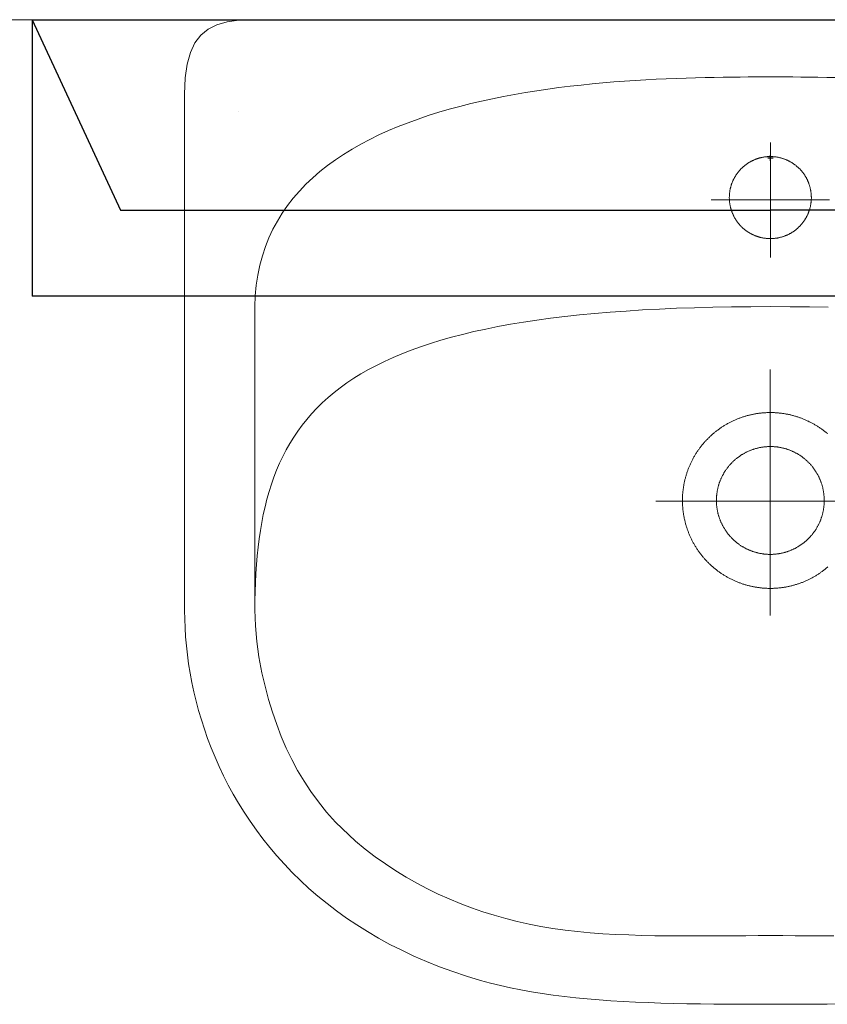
# Model space of a CAD drawing. Header units: centimetres. Extents: x 88729 to 133553, y -16225 to 14174.
# Tile 134 of 231: x 91454 to 91488, y -6668 to -6626. Entities that reach past the tile are written whole.
import ezdxf
from ezdxf.enums import TextEntityAlignment as Align

# ---------------------------------------------------------------- set-up
doc = ezdxf.new("R2010")
doc.units = ezdxf.units.CM
doc.layers.add('A-ARMATURA', color=252, linetype='Continuous', lineweight=5)
doc.layers.add('E_Istn_pozostaje', color=132, linetype='Continuous', lineweight=25)
for name, color, linetype in [('A-SCIANY', 252, 'Continuous'), ('E_PODKLAD', 7, 'Continuous'), ('R-MET-IWE', 252, 'Continuous')]:
    doc.layers.add(name, color=color, linetype=linetype)
doc.styles.get("Standard").update_dxf_attribs({"font": 'txt.shx'})

# ---------------------------------------------------------------- blocks, each defined once
blk = doc.blocks.new('RLX_F50_18W')
at = {"ltscale": 0.1}
for p, q in [((5.9, 31.5), (-5.9, 31.5)), ((-5.9, -31.5), (-5.9, 31.5)), ((5.9, 31.5), (-2.224, 27.739)), ((5.9, 31.5), (5.9, -31.5)), ((-2.224, 27.739), (-2.224, 0)), ((-2.224, -27.739), (-2.224, 0)), ((-0.118, 0), (0, 0)), ((0, -0.118), (0, 0.118)), ((0, 0), (0.118, 0))]:
    blk.add_line(p, q, dxfattribs=at)
at = {"ltscale": 0.1, "flags": 9}
blk.add_attdef('RLXLUM', (0, 0), '', height=0.1, dxfattribs=at)
blk = doc.blocks.new('A$C3A7D2EB8')
at = {"layer": 'A-ARMATURA'}
for p, q in [((22.711, 16.627), (22.711, 16.627)), ((1.75, 12.947), (1.75, 12.947)), ((2.3, 0.027), (2.3, 0.027)), ((3.75, 0.027), (3.75, 0.027))]:
    blk.add_line(p, q, dxfattribs=at)
for points in [[(-22.131, 20.535), (-0.008, 20.535), (22.115, 20.535), (22.679, 20.513), (23.178, 20.443), (23.613, 20.319), (23.987, 20.133), (24.299, 19.879), (24.552, 19.551), (24.746, 19.142), (24.884, 18.645), (24.965, 18.054), (24.992, 17.362), (24.992, -4.665), (24.988, -5.035), (24.973, -5.409), (24.95, -5.788), (24.917, -6.171), (24.873, -6.557), (24.82, -6.947), (24.757, -7.339), (24.682, -7.734), (24.598, -8.13), (24.502, -8.528), (24.396, -8.927), (24.278, -9.327), (24.149, -9.727), (24.009, -10.127), (23.857, -10.526), (23.693, -10.925), (23.516, -11.322), (23.328, -11.717), (23.127, -12.111), (22.914, -12.502), (22.688, -12.89), (22.449, -13.274), (22.197, -13.655), (21.931, -14.032), (21.652, -14.404), (21.359, -14.771), (21.053, -15.132), (20.732, -15.488), (20.398, -15.838), (20.049, -16.181), (19.685, -16.518), (19.307, -16.846), (18.913, -17.167), (18.505, -17.48), (18.081, -17.784), (17.642, -18.08), (17.188, -18.365), (16.717, -18.641), (16.231, -18.907), (15.728, -19.162), (15.209, -19.406), (14.674, -19.639), (14.122, -19.859), (13.553, -20.068), (12.966, -20.264), (12.363, -20.446), (12.363, -20.446), (11.945, -20.561), (11.518, -20.667), (11.084, -20.764), (10.641, -20.853), (10.19, -20.934), (9.731, -21.008), (9.264, -21.075), (8.788, -21.134), (8.304, -21.188), (7.811, -21.235), (7.31, -21.277), (6.8, -21.313), (6.282, -21.345), (5.754, -21.372), (5.219, -21.394), (4.674, -21.413), (4.12, -21.428), (3.558, -21.44), (2.986, -21.449), (2.406, -21.456), (1.816, -21.46), (1.217, -21.463), (0.609, -21.465), (-0.008, -21.465), (-0.008, -21.465), (-0.625, -21.465), (-1.233, -21.463), (-1.832, -21.46), (-2.421, -21.456), (-3.002, -21.449)], [(-2.704, -18.548), (-2.152, -18.545), (-1.605, -18.541), (-1.065, -18.538), (-0.532, -18.535), (-0.008, -18.535), (0.516, -18.535), (1.049, -18.538), (1.589, -18.541), (2.136, -18.545), (2.688, -18.548), (3.244, -18.55), (3.803, -18.55), (4.363, -18.546), (4.924, -18.539), (5.484, -18.526), (6.042, -18.508), (6.597, -18.484), (7.147, -18.452), (7.692, -18.412), (8.23, -18.362), (8.76, -18.303), (9.281, -18.233), (9.79, -18.145), (10.295, -18.045), (10.796, -17.932), (11.292, -17.807), (11.783, -17.668), (12.27, -17.515), (12.752, -17.348), (13.228, -17.168), (13.7, -16.972), (14.167, -16.762), (14.629, -16.536), (15.085, -16.295), (15.536, -16.039), (15.981, -15.766), (16.421, -15.476), (16.855, -15.17), (17.283, -14.846), (17.705, -14.505), (18.56, -13.689), (18.934, -13.264), (19.281, -12.832), (19.601, -12.393), (19.897, -11.945), (20.17, -11.487), (20.421, -11.017), (20.653, -10.536), (20.866, -10.041), (21.061, -9.531), (21.242, -9.005), (21.408, -8.462), (21.562, -7.901), (21.704, -7.32), (21.822, -6.649), (21.908, -5.987), (21.965, -5.32), (21.992, -4.636), (21.992, 8.296), (21.975, 8.758), (21.934, 9.206), (21.87, 9.64), (21.784, 10.059), (21.675, 10.464), (21.545, 10.855), (21.395, 11.232), (21.224, 11.596), (21.034, 11.947), (20.825, 12.286), (20.599, 12.611), (20.354, 12.924), (20.093, 13.225), (19.816, 13.514), (19.523, 13.792), (19.216, 14.058), (18.894, 14.312), (18.558, 14.556), (18.209, 14.789), (17.849, 15.012), (17.476, 15.224), (17.092, 15.427), (16.698, 15.619), (16.294, 15.802), (15.881, 15.976), (15.459, 16.141), (15.03, 16.297), (14.593, 16.445), (14.149, 16.584), (13.7, 16.715), (13.245, 16.838), (12.786, 16.954), (12.323, 17.063), (11.856, 17.164), (11.386, 17.258), (10.914, 17.346), (10.441, 17.427), (9.967, 17.503), (9.493, 17.572), (9.019, 17.636), (8.546, 17.694), (8.075, 17.747), (7.606, 17.795), (7.14, 17.839), (6.678, 17.878), (6.22, 17.913), (5.767, 17.944), (5.319, 17.971), (4.878, 17.994), (4.443, 18.015), (4.016, 18.032), (3.597, 18.047), (3.187, 18.059), (2.786, 18.068), (2.395, 18.076), (2.015, 18.082), (1.646, 18.086), (1.289, 18.089), (0.944, 18.091), (0.613, 18.092), (0.295, 18.093), (-0.008, 18.093), (-0.008, 18.093), (-0.311, 18.093), (-0.628, 18.092), (-0.96, 18.091), (-1.304, 18.089), (-1.661, 18.086), (-2.03, 18.082), (-2.411, 18.076), (-2.802, 18.068)], [(-0.008, 10.387), (-0.008, 15.291)], [(-2.53, 12.856), (2.53, 12.856)], [(-0.008, 8.296), (-0.85, 8.293), (-1.672, 8.284), (-2.472, 8.269)], [(21.992, -4.665), (21.99, -4.259), (21.982, -3.86), (21.969, -3.468), (21.95, -3.082), (21.924, -2.703), (21.893, -2.331), (21.855, -1.966), (21.811, -1.607), (21.759, -1.255), (21.701, -0.909), (21.634, -0.57), (21.56, -0.238), (21.478, 0.088), (21.388, 0.407), (21.289, 0.719), (21.182, 1.025), (21.065, 1.325), (20.939, 1.617), (20.804, 1.904), (20.659, 2.184), (20.504, 2.457), (20.339, 2.724), (20.163, 2.985), (19.977, 3.239), (19.779, 3.486), (19.571, 3.727), (19.35, 3.962), (19.118, 4.191), (18.874, 4.413), (18.618, 4.629), (18.349, 4.838), (18.068, 5.041), (17.773, 5.238), (17.466, 5.428), (17.145, 5.613), (16.81, 5.79), (16.461, 5.962), (16.097, 6.128), (15.72, 6.287), (15.327, 6.44), (14.92, 6.587), (14.497, 6.728), (14.059, 6.862), (13.605, 6.991), (13.135, 7.113), (12.649, 7.229), (12.146, 7.339), (11.627, 7.443), (11.09, 7.541), (10.537, 7.633), (9.966, 7.719), (9.377, 7.799), (8.77, 7.873), (8.145, 7.941), (7.501, 8.002), (6.839, 8.058), (6.157, 8.108), (5.457, 8.152), (4.736, 8.19), (3.997, 8.223), (3.237, 8.249), (2.457, 8.269), (1.656, 8.284), (0.835, 8.293), (-0.008, 8.296)], [(0, -4.88), (0, 5.618)], [(-2.452, -2.81), (-2.427, -2.832), (-2.401, -2.853), (-2.375, -2.874), (-2.349, -2.896), (-2.323, -2.917), (-2.297, -2.937), (-2.27, -2.958), (-2.243, -2.978), (-2.216, -2.998), (-2.189, -3.018), (-2.162, -3.037), (-2.134, -3.056), (-2.107, -3.075), (-2.079, -3.094), (-2.051, -3.112), (-2.023, -3.131), (-1.994, -3.149), (-1.966, -3.166), (-1.937, -3.184), (-1.908, -3.201), (-1.879, -3.218), (-1.85, -3.235), (-1.821, -3.251), (-1.791, -3.267), (-1.762, -3.283), (-1.732, -3.299), (-1.702, -3.314), (-1.672, -3.329), (-1.642, -3.344), (-1.612, -3.359), (-1.582, -3.373), (-1.551, -3.387), (-1.521, -3.401), (-1.49, -3.414), (-1.459, -3.427), (-1.428, -3.44), (-1.397, -3.453), (-1.366, -3.465), (-1.334, -3.477), (-1.303, -3.489), (-1.271, -3.501), (-1.24, -3.512), (-1.208, -3.523), (-1.176, -3.534), (-1.144, -3.544), (-1.112, -3.554), (-1.08, -3.564), (-1.048, -3.573), (-1.016, -3.583), (-0.983, -3.592), (-0.951, -3.6), (-0.919, -3.609), (-0.886, -3.617), (-0.853, -3.624), (-0.821, -3.632), (-0.788, -3.639), (-0.755, -3.646), (-0.722, -3.653), (-0.689, -3.659), (-0.656, -3.665), (-0.623, -3.671), (-0.59, -3.676), (-0.557, -3.681), (-0.523, -3.686), (-0.49, -3.691), (-0.457, -3.695), (-0.424, -3.699), (-0.39, -3.702), (-0.357, -3.706), (-0.323, -3.709), (-0.29, -3.712), (-0.256, -3.714), (-0.223, -3.716), (-0.189, -3.718), (-0.156, -3.72), (-0.122, -3.721), (-0.089, -3.722), (-0.055, -3.722), (-0.022, -3.723), (0.012, -3.723), (0.045, -3.723), (0.079, -3.722), (0.112, -3.721), (0.146, -3.72), (0.18, -3.719), (0.213, -3.717), (0.247, -3.715), (0.28, -3.712), (0.314, -3.71), (0.347, -3.707), (0.38, -3.703), (0.414, -3.7), (0.447, -3.696), (0.48, -3.692), (0.514, -3.687), (0.547, -3.683), (0.58, -3.678), (0.613, -3.672), (0.646, -3.667), (0.679, -3.661), (0.712, -3.655), (0.745, -3.648), (0.778, -3.641), (0.811, -3.634), (0.844, -3.627), (0.876, -3.619), (0.909, -3.611), (0.941, -3.603), (0.974, -3.594), (1.006, -3.585), (1.039, -3.576), (1.071, -3.567), (1.103, -3.557), (1.135, -3.547), (1.167, -3.537), (1.199, -3.526), (1.23, -3.515), (1.262, -3.504), (1.294, -3.493), (1.325, -3.481), (1.356, -3.469), (1.388, -3.457), (1.419, -3.444), (1.45, -3.431), (1.481, -3.418), (1.511, -3.405), (1.542, -3.391), (1.573, -3.377), (1.603, -3.363), (1.633, -3.348), (1.663, -3.334), (1.693, -3.319), (1.723, -3.303), (1.753, -3.288), (1.783, -3.272), (1.812, -3.256), (1.841, -3.24), (1.871, -3.223), (1.9, -3.206), (1.928, -3.189), (1.957, -3.172), (1.986, -3.154), (2.014, -3.136), (2.042, -3.118), (2.07, -3.099), (2.098, -3.081), (2.126, -3.062), (2.154, -3.043), (2.181, -3.023), (2.208, -3.004), (2.235, -2.984), (2.262, -2.964), (2.289, -2.943), (2.315, -2.923), (2.342, -2.902), (2.368, -2.881), (2.394, -2.859), (2.419, -2.838), (2.445, -2.816), (2.47, -2.794), (2.495, -2.772), (2.52, -2.75), (2.545, -2.727), (2.57, -2.704), (2.594, -2.681), (2.618, -2.658), (2.642, -2.634), (2.666, -2.61), (2.689, -2.586), (2.713, -2.562), (2.736, -2.538), (2.759, -2.513), (2.781, -2.488), (2.804, -2.463), (2.826, -2.438), (2.848, -2.413), (2.869, -2.387), (2.891, -2.361), (2.912, -2.335), (2.933, -2.309), (2.954, -2.283), (2.975, -2.256), (2.995, -2.23), (3.015, -2.203), (3.035, -2.176), (3.054, -2.148), (3.074, -2.121), (3.093, -2.093), (3.112, -2.066), (3.13, -2.038), (3.149, -2.01), (3.167, -1.981), (3.185, -1.953), (3.202, -1.924), (3.22, -1.896), (3.237, -1.867), (3.253, -1.838), (3.27, -1.808), (3.286, -1.779), (3.302, -1.75), (3.318, -1.72), (3.334, -1.69), (3.349, -1.66), (3.364, -1.63), (3.379, -1.6), (3.393, -1.57), (3.407, -1.539), (3.421, -1.509), (3.435, -1.478), (3.448, -1.447), (3.461, -1.416), (3.474, -1.385), (3.486, -1.354), (3.498, -1.323), (3.51, -1.292), (3.522, -1.26), (3.533, -1.229), (3.545, -1.197), (3.555, -1.165), (3.566, -1.133), (3.576, -1.101), (3.586, -1.069), (3.596, -1.037), (3.605, -1.005), (3.614, -0.973), (3.623, -0.94), (3.632, -0.908), (3.64, -0.875), (3.648, -0.843), (3.655, -0.81), (3.663, -0.777), (3.67, -0.744), (3.677, -0.712), (3.683, -0.679), (3.689, -0.646), (3.695, -0.613), (3.701, -0.579), (3.706, -0.546), (3.711, -0.513), (3.716, -0.48), (3.72, -0.447), (3.724, -0.413), (3.728, -0.38), (3.731, -0.347), (3.735, -0.313), (3.737, -0.28), (3.74, -0.246), (3.742, -0.213), (3.744, -0.179), (3.746, -0.146), (3.747, -0.112), (3.748, -0.079), (3.749, -0.045), (3.75, -0.012), (3.75, 0.022), (3.75, 0.023), (3.75, 0.056), (3.749, 0.09), (3.749, 0.123), (3.748, 0.157), (3.746, 0.19), (3.745, 0.224), (3.743, 0.258), (3.741, 0.291), (3.738, 0.324), (3.735, 0.358), (3.732, 0.391), (3.729, 0.425), (3.725, 0.458), (3.721, 0.491), (3.717, 0.525), (3.712, 0.558), (3.707, 0.591), (3.702, 0.624), (3.697, 0.657), (3.691, 0.69), (3.685, 0.723), (3.678, 0.756), (3.672, 0.789), (3.665, 0.822), (3.657, 0.855), (3.65, 0.888), (3.642, 0.92), (3.634, 0.953), (3.626, 0.985), (3.617, 1.018), (3.608, 1.05), (3.598, 1.082), (3.589, 1.114), (3.579, 1.147), (3.569, 1.179), (3.558, 1.21), (3.548, 1.242), (3.537, 1.274), (3.525, 1.306), (3.514, 1.337), (3.502, 1.368), (3.49, 1.4), (3.477, 1.431), (3.465, 1.462), (3.452, 1.493), (3.438, 1.524), (3.425, 1.554), (3.411, 1.585), (3.397, 1.616), (3.383, 1.646), (3.368, 1.676), (3.353, 1.706), (3.338, 1.736), (3.323, 1.766), (3.307, 1.796), (3.291, 1.825), (3.275, 1.854), (3.258, 1.884), (3.241, 1.913), (3.224, 1.942), (3.207, 1.97), (3.19, 1.999), (3.172, 2.028), (3.154, 2.056), (3.136, 2.084), (3.117, 2.112), (3.098, 2.14), (3.079, 2.167), (3.06, 2.195), (3.04, 2.222), (3.021, 2.249), (3.001, 2.276), (2.98, 2.303), (2.96, 2.33), (2.939, 2.356), (2.918, 2.382), (2.897, 2.408), (2.876, 2.434), (2.854, 2.46), (2.832, 2.485), (2.81, 2.51), (2.788, 2.536), (2.765, 2.56), (2.742, 2.585), (2.719, 2.609), (2.696, 2.634), (2.673, 2.658), (2.649, 2.682), (2.625, 2.705), (2.601, 2.729), (2.577, 2.752), (2.552, 2.775), (2.528, 2.797), (2.503, 2.82), (2.478, 2.842), (2.452, 2.864), (2.427, 2.886), (2.401, 2.908), (2.375, 2.929), (2.349, 2.95), (2.323, 2.971), (2.296, 2.992), (2.27, 3.012), (2.243, 3.032), (2.216, 3.052), (2.189, 3.072), (2.161, 3.092), (2.134, 3.111), (2.106, 3.13), (2.078, 3.148), (2.05, 3.167), (2.022, 3.185), (1.994, 3.203), (1.965, 3.221), (1.937, 3.238), (1.908, 3.256), (1.879, 3.272), (1.85, 3.289), (1.821, 3.306), (1.791, 3.322), (1.762, 3.338), (1.732, 3.353), (1.702, 3.369), (1.672, 3.384), (1.642, 3.399), (1.612, 3.413), (1.581, 3.427), (1.551, 3.441), (1.52, 3.455), (1.489, 3.469), (1.459, 3.482), (1.428, 3.495), (1.397, 3.507), (1.365, 3.52), (1.334, 3.532), (1.303, 3.544), (1.271, 3.555), (1.239, 3.566), (1.208, 3.577), (1.176, 3.588), (1.144, 3.598), (1.112, 3.608), (1.08, 3.618), (1.048, 3.628), (1.015, 3.637), (0.983, 3.646), (0.951, 3.655), (0.918, 3.663), (0.886, 3.671), (0.853, 3.679), (0.82, 3.686), (0.787, 3.694), (0.755, 3.7), (0.722, 3.707), (0.689, 3.713), (0.656, 3.719), (0.623, 3.725), (0.59, 3.731), (0.556, 3.736), (0.523, 3.74), (0.49, 3.745), (0.457, 3.749), (0.423, 3.753), (0.39, 3.757), (0.357, 3.76), (0.323, 3.763), (0.29, 3.766), (0.256, 3.768), (0.223, 3.771), (0.189, 3.772), (0.156, 3.774), (0.122, 3.775), (0.089, 3.776), (0.055, 3.777), (0.021, 3.777), (-0.012, 3.777), (-0.046, 3.777), (-0.079, 3.776), (-0.113, 3.775), (-0.146, 3.774), (-0.18, 3.773), (-0.213, 3.771), (-0.247, 3.769), (-0.28, 3.767), (-0.314, 3.764), (-0.347, 3.761), (-0.381, 3.758), (-0.414, 3.754), (-0.447, 3.75), (-0.481, 3.746), (-0.514, 3.742), (-0.547, 3.737), (-0.58, 3.732), (-0.614, 3.727), (-0.647, 3.721), (-0.68, 3.715), (-0.713, 3.709), (-0.746, 3.702), (-0.778, 3.695), (-0.811, 3.688), (-0.844, 3.681), (-0.877, 3.673), (-0.909, 3.665), (-0.942, 3.657), (-0.974, 3.648), (-1.007, 3.64), (-1.039, 3.63), (-1.071, 3.621), (-1.103, 3.611), (-1.135, 3.601), (-1.167, 3.591), (-1.199, 3.58), (-1.231, 3.569), (-1.262, 3.558), (-1.294, 3.547), (-1.325, 3.535), (-1.357, 3.523), (-1.388, 3.511), (-1.419, 3.498), (-1.45, 3.485), (-1.481, 3.472), (-1.512, 3.459), (-1.542, 3.445), (-1.573, 3.431), (-1.603, 3.417), (-1.634, 3.403), (-1.664, 3.388), (-1.694, 3.373), (-1.724, 3.358), (-1.753, 3.342), (-1.783, 3.326), (-1.812, 3.31), (-1.842, 3.294), (-1.871, 3.277), (-1.9, 3.26), (-1.929, 3.243), (-1.958, 3.226), (-1.986, 3.208), (-2.014, 3.19), (-2.043, 3.172), (-2.071, 3.154), (-2.099, 3.135), (-2.126, 3.116), (-2.154, 3.097), (-2.181, 3.077), (-2.209, 3.058), (-2.236, 3.038), (-2.262, 3.018), (-2.289, 2.997), (-2.316, 2.977), (-2.342, 2.956), (-2.368, 2.935), (-2.394, 2.914), (-2.42, 2.892), (-2.445, 2.87)], [(4.88, 0), (-5.799, 0)]]:
    blk.add_lwpolyline(points, dxfattribs=at)
for points in [[(1.75, 12.945), (1.75, 12.968), (1.749, 12.991), (1.748, 13.014), (1.747, 13.037), (1.746, 13.059), (1.745, 13.082), (1.743, 13.105), (1.74, 13.128), (1.738, 13.151), (1.735, 13.173), (1.732, 13.196), (1.729, 13.219), (1.725, 13.241), (1.721, 13.264), (1.717, 13.286), (1.712, 13.309), (1.707, 13.331), (1.702, 13.354), (1.696, 13.376), (1.691, 13.398), (1.685, 13.42), (1.678, 13.442), (1.672, 13.464), (1.665, 13.486), (1.658, 13.508), (1.65, 13.529), (1.642, 13.551), (1.634, 13.572), (1.626, 13.594), (1.617, 13.615), (1.608, 13.636), (1.599, 13.657), (1.59, 13.678), (1.58, 13.699), (1.57, 13.719), (1.56, 13.74), (1.549, 13.76), (1.539, 13.78), (1.528, 13.8), (1.516, 13.82), (1.505, 13.84), (1.493, 13.86), (1.481, 13.879), (1.469, 13.898), (1.456, 13.917), (1.443, 13.936), (1.43, 13.955), (1.417, 13.974), (1.403, 13.992), (1.389, 14.011), (1.375, 14.029), (1.361, 14.047), (1.347, 14.064), (1.332, 14.082), (1.317, 14.099), (1.302, 14.116), (1.286, 14.133), (1.271, 14.15), (1.255, 14.167), (1.239, 14.183), (1.222, 14.199), (1.206, 14.215), (1.189, 14.231), (1.172, 14.246), (1.155, 14.261), (1.138, 14.276), (1.12, 14.291), (1.103, 14.306), (1.085, 14.32), (1.067, 14.334), (1.049, 14.348), (1.03, 14.362), (1.012, 14.375), (0.993, 14.388), (0.974, 14.401), (0.955, 14.413), (0.935, 14.426), (0.916, 14.438), (0.896, 14.45), (0.877, 14.461), (0.857, 14.473), (0.837, 14.484), (0.817, 14.495), (0.796, 14.505), (0.776, 14.516), (0.755, 14.526), (0.734, 14.535), (0.714, 14.545), (0.693, 14.554), (0.671, 14.563), (0.65, 14.572), (0.629, 14.58), (0.608, 14.588), (0.586, 14.596), (0.564, 14.603), (0.543, 14.611), (0.521, 14.618), (0.499, 14.624), (0.477, 14.631), (0.455, 14.637), (0.433, 14.643), (0.41, 14.648), (0.388, 14.653), (0.366, 14.658), (0.343, 14.663), (0.321, 14.667), (0.298, 14.671), (0.276, 14.675), (0.253, 14.679), (0.23, 14.682), (0.208, 14.685), (0.185, 14.687), (0.162, 14.689), (0.139, 14.691), (0.116, 14.693), (0.094, 14.694), (0.071, 14.696), (0.048, 14.696), (0.025, 14.697), (0.002, 14.697), (-0.021, 14.697), (-0.044, 14.696), (-0.067, 14.696), (-0.09, 14.695), (-0.112, 14.693), (-0.135, 14.692), (-0.158, 14.69), (-0.181, 14.688), (-0.204, 14.685), (-0.226, 14.682), (-0.249, 14.679), (-0.272, 14.676), (-0.294, 14.672), (-0.317, 14.668), (-0.339, 14.664), (-0.362, 14.659), (-0.384, 14.654), (-0.407, 14.649), (-0.429, 14.644), (-0.451, 14.638), (-0.473, 14.632), (-0.495, 14.625), (-0.517, 14.619), (-0.539, 14.612), (-0.561, 14.605), (-0.582, 14.597), (-0.604, 14.59), (-0.625, 14.581), (-0.647, 14.573), (-0.668, 14.565), (-0.689, 14.556), (-0.71, 14.547), (-0.731, 14.537), (-0.752, 14.527), (-0.772, 14.517), (-0.793, 14.507), (-0.813, 14.497), (-0.833, 14.486), (-0.853, 14.475), (-0.873, 14.464), (-0.893, 14.452), (-0.913, 14.44), (-0.932, 14.428), (-0.951, 14.416), (-0.971, 14.403), (-0.989, 14.39), (-1.008, 14.377), (-1.027, 14.364), (-1.045, 14.35), (-1.064, 14.337), (-1.082, 14.323), (-1.1, 14.308), (-1.117, 14.294), (-1.135, 14.279), (-1.152, 14.264), (-1.169, 14.249), (-1.186, 14.234), (-1.203, 14.218), (-1.22, 14.202), (-1.236, 14.186), (-1.252, 14.17), (-1.268, 14.153), (-1.284, 14.136), (-1.299, 14.12), (-1.314, 14.103), (-1.329, 14.085), (-1.344, 14.068), (-1.359, 14.05), (-1.373, 14.032), (-1.387, 14.014), (-1.401, 13.996), (-1.415, 13.977), (-1.428, 13.959), (-1.441, 13.94), (-1.454, 13.921), (-1.467, 13.902), (-1.479, 13.883), (-1.491, 13.863), (-1.503, 13.844), (-1.515, 13.824), (-1.526, 13.804), (-1.537, 13.784), (-1.548, 13.764), (-1.558, 13.743), (-1.569, 13.723), (-1.579, 13.702), (-1.588, 13.682), (-1.598, 13.661), (-1.607, 13.64), (-1.616, 13.619), (-1.625, 13.598), (-1.633, 13.576), (-1.641, 13.555), (-1.649, 13.533), (-1.656, 13.512), (-1.664, 13.49), (-1.671, 13.468), (-1.677, 13.446), (-1.684, 13.424), (-1.69, 13.402), (-1.696, 13.38), (-1.701, 13.358), (-1.706, 13.335), (-1.711, 13.313), (-1.716, 13.291), (-1.72, 13.268), (-1.724, 13.246), (-1.728, 13.223), (-1.732, 13.2), (-1.735, 13.178), (-1.738, 13.155), (-1.74, 13.132), (-1.742, 13.109), (-1.744, 13.087), (-1.746, 13.064), (-1.748, 13.041), (-1.749, 13.018), (-1.749, 12.995), (-1.75, 12.972), (-1.75, 12.949), (-1.75, 12.926), (-1.75, 12.903), (-1.749, 12.881), (-1.748, 12.858), (-1.746, 12.835), (-1.745, 12.812), (-1.743, 12.789), (-1.741, 12.766), (-1.738, 12.744), (-1.735, 12.721), (-1.732, 12.698), (-1.729, 12.676), (-1.725, 12.653), (-1.721, 12.63), (-1.717, 12.608), (-1.712, 12.585), (-1.707, 12.563), (-1.702, 12.541), (-1.697, 12.519), (-1.691, 12.496), (-1.685, 12.474), (-1.679, 12.452), (-1.672, 12.43), (-1.665, 12.408), (-1.658, 12.387), (-1.65, 12.365), (-1.643, 12.344), (-1.635, 12.322), (-1.626, 12.301), (-1.618, 12.28), (-1.609, 12.258), (-1.6, 12.237), (-1.59, 12.216), (-1.581, 12.196), (-1.571, 12.175), (-1.56, 12.155), (-1.55, 12.134), (-1.539, 12.114), (-1.528, 12.094), (-1.517, 12.074), (-1.505, 12.054), (-1.493, 12.035), (-1.481, 12.015), (-1.469, 11.996), (-1.456, 11.977), (-1.444, 11.958), (-1.43, 11.939), (-1.417, 11.92), (-1.404, 11.902), (-1.39, 11.884), (-1.376, 11.866), (-1.361, 11.848), (-1.347, 11.83), (-1.332, 11.812), (-1.317, 11.795), (-1.302, 11.778), (-1.287, 11.761), (-1.271, 11.744), (-1.255, 11.728), (-1.239, 11.711), (-1.223, 11.695), (-1.206, 11.679), (-1.19, 11.664), (-1.173, 11.648), (-1.156, 11.633), (-1.138, 11.618), (-1.121, 11.603), (-1.103, 11.589), (-1.085, 11.574), (-1.067, 11.56), (-1.049, 11.546), (-1.031, 11.533), (-1.012, 11.519), (-0.993, 11.506), (-0.974, 11.493), (-0.955, 11.481), (-0.936, 11.468), (-0.916, 11.456), (-0.897, 11.444), (-0.877, 11.433), (-0.857, 11.421), (-0.837, 11.41), (-0.817, 11.4), (-0.797, 11.389), (-0.776, 11.379), (-0.756, 11.369), (-0.735, 11.359), (-0.714, 11.349), (-0.693, 11.34), (-0.672, 11.331), (-0.651, 11.323), (-0.629, 11.314), (-0.608, 11.306), (-0.586, 11.298), (-0.565, 11.291), (-0.543, 11.284), (-0.521, 11.277), (-0.499, 11.27), (-0.477, 11.263), (-0.455, 11.257), (-0.433, 11.252), (-0.411, 11.246), (-0.389, 11.241), (-0.366, 11.236), (-0.344, 11.231), (-0.321, 11.227), (-0.299, 11.223), (-0.276, 11.219), (-0.254, 11.216), (-0.231, 11.212), (-0.208, 11.21), (-0.185, 11.207), (-0.163, 11.205), (-0.14, 11.203), (-0.117, 11.201), (-0.094, 11.2), (-0.071, 11.199), (-0.048, 11.198), (-0.025, 11.197), (-0.002, 11.197), (0.02, 11.197), (0.043, 11.198), (0.066, 11.198), (0.089, 11.199), (0.112, 11.201), (0.135, 11.202), (0.158, 11.204), (0.18, 11.206), (0.203, 11.209), (0.226, 11.212), (0.249, 11.215), (0.271, 11.218), (0.294, 11.222), (0.316, 11.226), (0.339, 11.23), (0.361, 11.235), (0.384, 11.24), (0.406, 11.245), (0.428, 11.25), (0.45, 11.256), (0.473, 11.262), (0.495, 11.269), (0.517, 11.275), (0.538, 11.282), (0.56, 11.289), (0.582, 11.297), (0.603, 11.305), (0.625, 11.313), (0.646, 11.321), (0.667, 11.329), (0.688, 11.338), (0.709, 11.348), (0.73, 11.357), (0.751, 11.367), (0.772, 11.377), (0.792, 11.387), (0.813, 11.397), (0.833, 11.408), (0.853, 11.419), (0.873, 11.43), (0.893, 11.442), (0.912, 11.454), (0.932, 11.466), (0.951, 11.478), (0.97, 11.491), (0.989, 11.504), (1.008, 11.517), (1.027, 11.53), (1.045, 11.544), (1.063, 11.557), (1.081, 11.571), (1.099, 11.586), (1.117, 11.6), (1.135, 11.615), (1.152, 11.63), (1.169, 11.645), (1.186, 11.66), (1.203, 11.676), (1.219, 11.692), (1.236, 11.708), (1.252, 11.724), (1.268, 11.741), (1.283, 11.757), (1.299, 11.774), (1.314, 11.792), (1.329, 11.809), (1.344, 11.826), (1.358, 11.844), (1.373, 11.862), (1.387, 11.88), (1.401, 11.898), (1.414, 11.917), (1.428, 11.935), (1.441, 11.954), (1.454, 11.973), (1.466, 11.992), (1.479, 12.011), (1.491, 12.031), (1.503, 12.05), (1.514, 12.07), (1.525, 12.09), (1.537, 12.11), (1.547, 12.13), (1.558, 12.15), (1.568, 12.171), (1.578, 12.192), (1.588, 12.212), (1.597, 12.233), (1.607, 12.254), (1.616, 12.275), (1.624, 12.296), (1.633, 12.318), (1.641, 12.339), (1.649, 12.361), (1.656, 12.382), (1.663, 12.404), (1.67, 12.426), (1.677, 12.448), (1.683, 12.47), (1.689, 12.492), (1.695, 12.514), (1.701, 12.536), (1.706, 12.559), (1.711, 12.581), (1.716, 12.603), (1.72, 12.626), (1.724, 12.648), (1.728, 12.671), (1.731, 12.694), (1.734, 12.716), (1.737, 12.739), (1.74, 12.762), (1.742, 12.785), (1.744, 12.807), (1.746, 12.83), (1.747, 12.853), (1.748, 12.876), (1.749, 12.899), (1.75, 12.922), (1.75, 12.945)], [(2.3, 0.024), (2.3, 0.051), (2.299, 0.077), (2.299, 0.103), (2.297, 0.13), (2.296, 0.156), (2.295, 0.182), (2.293, 0.208), (2.29, 0.234), (2.288, 0.26), (2.285, 0.287), (2.282, 0.313), (2.279, 0.339), (2.275, 0.365), (2.271, 0.391), (2.267, 0.417), (2.262, 0.443), (2.257, 0.468), (2.252, 0.494), (2.246, 0.52), (2.241, 0.545), (2.235, 0.571), (2.228, 0.596), (2.222, 0.622), (2.215, 0.647), (2.207, 0.673), (2.2, 0.698), (2.192, 0.723), (2.184, 0.748), (2.176, 0.773), (2.167, 0.797), (2.158, 0.822), (2.149, 0.847), (2.139, 0.871), (2.13, 0.896), (2.119, 0.92), (2.109, 0.944), (2.099, 0.968), (2.088, 0.992), (2.076, 1.016), (2.065, 1.039), (2.053, 1.063), (2.041, 1.086), (2.029, 1.11), (2.017, 1.133), (2.004, 1.156), (1.991, 1.179), (1.978, 1.201), (1.964, 1.224), (1.95, 1.246), (1.936, 1.268), (1.922, 1.29), (1.907, 1.312), (1.892, 1.334), (1.877, 1.355), (1.862, 1.377), (1.847, 1.398), (1.831, 1.419), (1.815, 1.44), (1.799, 1.46), (1.782, 1.481), (1.765, 1.501), (1.748, 1.521), (1.731, 1.541), (1.714, 1.561), (1.696, 1.58), (1.678, 1.6), (1.66, 1.619), (1.642, 1.637), (1.623, 1.656), (1.605, 1.675), (1.586, 1.693), (1.567, 1.711), (1.547, 1.729), (1.528, 1.746), (1.508, 1.764), (1.488, 1.781), (1.468, 1.798), (1.448, 1.814), (1.427, 1.831), (1.406, 1.847), (1.386, 1.863), (1.365, 1.878), (1.343, 1.894), (1.322, 1.909), (1.3, 1.924), (1.279, 1.939), (1.257, 1.953), (1.235, 1.968), (1.212, 1.982), (1.19, 1.995), (1.167, 2.009), (1.145, 2.022), (1.122, 2.035), (1.099, 2.048), (1.076, 2.06), (1.052, 2.072), (1.029, 2.084), (1.005, 2.096), (0.982, 2.107), (0.958, 2.118), (0.934, 2.129), (0.91, 2.139), (0.886, 2.15), (0.861, 2.16), (0.837, 2.169), (0.812, 2.179), (0.788, 2.188), (0.763, 2.197), (0.738, 2.205), (0.713, 2.214), (0.688, 2.222), (0.663, 2.229), (0.638, 2.237), (0.613, 2.244), (0.587, 2.251), (0.562, 2.257), (0.536, 2.264), (0.511, 2.27), (0.485, 2.275), (0.459, 2.281), (0.434, 2.286), (0.408, 2.291), (0.382, 2.295), (0.356, 2.299), (0.33, 2.303), (0.304, 2.307), (0.278, 2.31), (0.252, 2.313), (0.226, 2.316), (0.199, 2.318), (0.173, 2.321), (0.147, 2.322), (0.121, 2.324), (0.095, 2.325), (0.068, 2.326), (0.042, 2.327), (0.016, 2.327), (-0.01, 2.327), (-0.037, 2.327), (-0.063, 2.326), (-0.089, 2.325), (-0.116, 2.324), (-0.142, 2.323), (-0.168, 2.321), (-0.194, 2.319), (-0.22, 2.317), (-0.246, 2.314), (-0.273, 2.311), (-0.299, 2.308), (-0.325, 2.304), (-0.351, 2.3), (-0.377, 2.296), (-0.402, 2.292), (-0.428, 2.287), (-0.454, 2.282), (-0.48, 2.277), (-0.506, 2.271), (-0.531, 2.265), (-0.557, 2.259), (-0.582, 2.252), (-0.607, 2.245), (-0.633, 2.238), (-0.658, 2.231), (-0.683, 2.223), (-0.708, 2.215), (-0.733, 2.207), (-0.758, 2.199), (-0.783, 2.19), (-0.807, 2.181), (-0.832, 2.171), (-0.856, 2.162), (-0.881, 2.152), (-0.905, 2.142), (-0.929, 2.131), (-0.953, 2.12), (-0.977, 2.109), (-1.001, 2.098), (-1.024, 2.087), (-1.048, 2.075), (-1.071, 2.063), (-1.094, 2.05), (-1.117, 2.038), (-1.14, 2.025), (-1.163, 2.012), (-1.185, 1.998), (-1.208, 1.985), (-1.23, 1.971), (-1.252, 1.956), (-1.274, 1.942), (-1.296, 1.927), (-1.318, 1.912), (-1.339, 1.897), (-1.36, 1.882), (-1.381, 1.866), (-1.402, 1.85), (-1.423, 1.834), (-1.444, 1.818), (-1.464, 1.801), (-1.484, 1.784), (-1.504, 1.767), (-1.524, 1.75), (-1.543, 1.732), (-1.563, 1.715), (-1.582, 1.697), (-1.601, 1.679), (-1.62, 1.66), (-1.638, 1.642), (-1.657, 1.623), (-1.675, 1.604), (-1.693, 1.584), (-1.71, 1.565), (-1.728, 1.545), (-1.745, 1.526), (-1.762, 1.506), (-1.779, 1.485), (-1.795, 1.465), (-1.812, 1.444), (-1.828, 1.423), (-1.844, 1.403), (-1.859, 1.381), (-1.874, 1.36), (-1.89, 1.339), (-1.904, 1.317), (-1.919, 1.295), (-1.933, 1.273), (-1.948, 1.251), (-1.961, 1.229), (-1.975, 1.206), (-1.988, 1.183), (-2.001, 1.161), (-2.014, 1.138), (-2.027, 1.115), (-2.039, 1.091), (-2.051, 1.068), (-2.063, 1.045), (-2.074, 1.021), (-2.086, 0.997), (-2.096, 0.973), (-2.107, 0.949), (-2.118, 0.925), (-2.128, 0.901), (-2.138, 0.877), (-2.147, 0.852), (-2.156, 0.827), (-2.165, 0.803), (-2.174, 0.778), (-2.183, 0.753), (-2.191, 0.728), (-2.199, 0.703), (-2.206, 0.678), (-2.213, 0.653), (-2.22, 0.627), (-2.227, 0.602), (-2.234, 0.576), (-2.24, 0.551), (-2.245, 0.525), (-2.251, 0.5), (-2.256, 0.474), (-2.261, 0.448), (-2.266, 0.422), (-2.27, 0.396), (-2.274, 0.37), (-2.278, 0.344), (-2.282, 0.318), (-2.285, 0.292), (-2.288, 0.266), (-2.29, 0.24), (-2.293, 0.214), (-2.294, 0.188), (-2.296, 0.161), (-2.298, 0.135), (-2.299, 0.109), (-2.299, 0.083), (-2.3, 0.056), (-2.3, 0.03), (-2.3, 0.004), (-2.3, -0.022), (-2.299, -0.049), (-2.298, -0.075), (-2.297, -0.101), (-2.295, -0.127), (-2.293, -0.154), (-2.291, -0.18), (-2.288, -0.206), (-2.285, -0.232), (-2.282, -0.258), (-2.279, -0.284), (-2.275, -0.31), (-2.271, -0.336), (-2.267, -0.362), (-2.262, -0.388), (-2.257, -0.414), (-2.252, -0.44), (-2.247, -0.465), (-2.241, -0.491), (-2.235, -0.516), (-2.229, -0.542), (-2.222, -0.567), (-2.215, -0.593), (-2.208, -0.618), (-2.2, -0.643), (-2.192, -0.668), (-2.184, -0.693), (-2.176, -0.718), (-2.167, -0.743), (-2.158, -0.768), (-2.149, -0.792), (-2.14, -0.817), (-2.13, -0.841), (-2.12, -0.865), (-2.11, -0.89), (-2.099, -0.914), (-2.088, -0.938), (-2.077, -0.961), (-2.065, -0.985), (-2.054, -1.008), (-2.042, -1.032), (-2.03, -1.055), (-2.017, -1.078), (-2.004, -1.101), (-1.991, -1.124), (-1.978, -1.147), (-1.964, -1.169), (-1.951, -1.192), (-1.937, -1.214), (-1.922, -1.236), (-1.908, -1.258), (-1.893, -1.279), (-1.878, -1.301), (-1.863, -1.322), (-1.847, -1.343), (-1.831, -1.364), (-1.815, -1.385), (-1.799, -1.406), (-1.783, -1.426), (-1.766, -1.447), (-1.749, -1.467), (-1.732, -1.487), (-1.714, -1.506), (-1.697, -1.526), (-1.679, -1.545), (-1.661, -1.564), (-1.642, -1.583), (-1.624, -1.602), (-1.605, -1.62), (-1.586, -1.638), (-1.567, -1.656), (-1.548, -1.674), (-1.528, -1.692), (-1.509, -1.709), (-1.489, -1.726), (-1.468, -1.743), (-1.448, -1.76), (-1.428, -1.776), (-1.407, -1.792), (-1.386, -1.808), (-1.365, -1.824), (-1.344, -1.839), (-1.322, -1.855), (-1.301, -1.87), (-1.279, -1.884), (-1.257, -1.899), (-1.235, -1.913), (-1.213, -1.927), (-1.19, -1.941), (-1.168, -1.954), (-1.145, -1.968), (-1.122, -1.98), (-1.099, -1.993), (-1.076, -2.006), (-1.053, -2.018), (-1.029, -2.03), (-1.006, -2.041), (-0.982, -2.053), (-0.958, -2.064), (-0.934, -2.074), (-0.91, -2.085), (-0.886, -2.095), (-0.862, -2.105), (-0.837, -2.115), (-0.813, -2.124), (-0.788, -2.134), (-0.764, -2.142), (-0.739, -2.151), (-0.714, -2.159), (-0.689, -2.167), (-0.664, -2.175), (-0.638, -2.182), (-0.613, -2.19), (-0.588, -2.196), (-0.562, -2.203), (-0.537, -2.209), (-0.511, -2.215), (-0.486, -2.221), (-0.46, -2.226), (-0.434, -2.231), (-0.408, -2.236), (-0.382, -2.241), (-0.356, -2.245), (-0.33, -2.249), (-0.304, -2.253), (-0.278, -2.256), (-0.252, -2.259), (-0.226, -2.262), (-0.2, -2.264), (-0.174, -2.266), (-0.148, -2.268), (-0.121, -2.27), (-0.095, -2.271), (-0.069, -2.272), (-0.043, -2.272), (-0.016, -2.273), (0.01, -2.273), (0.036, -2.273), (0.062, -2.272), (0.089, -2.271), (0.115, -2.27), (0.141, -2.268), (0.167, -2.267), (0.194, -2.265), (0.22, -2.262), (0.246, -2.26), (0.272, -2.257), (0.298, -2.253), (0.324, -2.25), (0.35, -2.246), (0.376, -2.242), (0.402, -2.237), (0.428, -2.233), (0.454, -2.228), (0.479, -2.222), (0.505, -2.217), (0.531, -2.211), (0.556, -2.204), (0.582, -2.198), (0.607, -2.191), (0.632, -2.184), (0.657, -2.177), (0.683, -2.169), (0.708, -2.161), (0.733, -2.153), (0.757, -2.144), (0.782, -2.136), (0.807, -2.127), (0.831, -2.117), (0.856, -2.108), (0.88, -2.098), (0.904, -2.087), (0.928, -2.077), (0.952, -2.066), (0.976, -2.055), (1, -2.044), (1.024, -2.032), (1.047, -2.021), (1.07, -2.008), (1.094, -1.996), (1.117, -1.983), (1.14, -1.971), (1.162, -1.957), (1.185, -1.944), (1.207, -1.93), (1.23, -1.916), (1.252, -1.902), (1.274, -1.888), (1.295, -1.873), (1.317, -1.858), (1.339, -1.843), (1.36, -1.828), (1.381, -1.812), (1.402, -1.796), (1.423, -1.78), (1.443, -1.764), (1.463, -1.747), (1.484, -1.73), (1.504, -1.713), (1.523, -1.696), (1.543, -1.678), (1.562, -1.661), (1.582, -1.643), (1.601, -1.624), (1.619, -1.606), (1.638, -1.587), (1.656, -1.569), (1.674, -1.55), (1.692, -1.53), (1.71, -1.511), (1.727, -1.491), (1.745, -1.471), (1.762, -1.451), (1.778, -1.431), (1.795, -1.411), (1.811, -1.39), (1.827, -1.369), (1.843, -1.348), (1.859, -1.327), (1.874, -1.306), (1.889, -1.284), (1.904, -1.263), (1.919, -1.241), (1.933, -1.219), (1.947, -1.197), (1.961, -1.174), (1.975, -1.152), (1.988, -1.129), (2.001, -1.106), (2.014, -1.084), (2.026, -1.061), (2.039, -1.037), (2.051, -1.014), (2.062, -0.99), (2.074, -0.967), (2.085, -0.943), (2.096, -0.919), (2.107, -0.895), (2.117, -0.871), (2.127, -0.847), (2.137, -0.822), (2.147, -0.798), (2.156, -0.773), (2.165, -0.749), (2.174, -0.724), (2.182, -0.699), (2.19, -0.674), (2.198, -0.649), (2.206, -0.624), (2.213, -0.599), (2.22, -0.573), (2.227, -0.548), (2.233, -0.522), (2.239, -0.497), (2.245, -0.471), (2.251, -0.446), (2.256, -0.42), (2.261, -0.394), (2.266, -0.368), (2.27, -0.342), (2.274, -0.316), (2.278, -0.29), (2.281, -0.264), (2.284, -0.238), (2.287, -0.212), (2.29, -0.186), (2.292, -0.16), (2.294, -0.134), (2.296, -0.107), (2.297, -0.081), (2.298, -0.055), (2.299, -0.029), (2.3, -0.002), (2.3, 0.024)]]:
    blk.add_lwpolyline(points, close=True, dxfattribs=at)
blk = doc.blocks.new('A$Ce817dbbb')
at = {"layer": 'A-SCIANY', "color": 252, "lineweight": 9, "ltscale": 3}
blk.add_line((242.104, -17091.017), (39.104, -17091.017), dxfattribs=at)
at = {"layer": 'A-ARMATURA', "color": 252, "lineweight": 9, "xscale": -1}
blk.add_blockref('A$C3A7D2EB8', (84.096, -17111.552), dxfattribs=at)
at = {"layer": 'R-MET-IWE', "color": 252, "lineweight": 9, "width": 0.75}
for tag, rotation, p in [('0-', 90, (-1139.045, -4143.611)), ('0-', 90, (-1113.045, -4143.611)), ('0-', 90, (-1087.045, -4143.611)), ('2-', 90, (-796.045, -4143.611)), ('2-', 90, (-505.045, -4143.611)), ('0-', 90, (-480.045, -4143.611)), ('0-', 90, (-456.045, -4143.611)), ('2-', 90, (-166.045, -4143.611)), ('2-', 90, (-625.663, -4833.611)), ('2-', 90, (-599.663, -4833.611)), ('2-', 90, (-573.663, -4833.611)), ('0-', 180, (-2169.638, -4848.468)), ('0-', 180, (-2169.638, -4873.468)), ('0-', 180, (-2169.638, -4899.468)), ('-2', 90, (-1661.47, -4961.645)), ('-2', 90, (-1636.47, -4961.645)), ('0-', 270, (-1489.782, -4968.061)), ('0-', 270, (-1464.782, -4968.061)), ('0-', 270, (-1439.782, -4968.061)), ('0-', 270, (-1364.782, -4968.061)), ('0-', 270, (-1339.782, -4968.061)), ('0-', 270, (-1314.782, -4968.061)), ('0-', 270, (328.218, -4968.061)), ('0-', 270, (354.218, -4968.061)), ('0-', 270, (1256.218, -4968.061)), ('0-', 270, (1282.218, -4968.061)), ('0-', 90, (-513.045, -5496.611)), ('0-', 90, (-487.045, -5496.611)), ('K.S.-', 90, (-487.045, -5766.111)), ('0-', 90, (-513.045, -5766.111)), ('1-', 90, (-539.045, -6114.611)), ('0-', 90, (-513.045, -6114.611)), ('0-', 90, (-487.045, -6114.611)), ('0-', 90, (301.955, -6545.611)), ('0-', 90, (327.955, -6545.611)), ('0-', 90, (353.955, -6545.611)), ('0-', 90, (416.113, -6545.611)), ('0-', 90, (1255.955, -6545.611)), ('0-', 90, (1281.955, -6545.611)), ('1-', 90, (2382.955, -6845.611)), ('1-', 90, (2408.955, -6845.611)), ('1-', 90, (2434.955, -6845.611)), ('1-', 90, (2827.955, -6845.611)), ('1-', 90, (2853.955, -6845.611)), ('1-', 90, (2879.955, -6845.611)), ('<-2', 90, (-910.64, -10482.409)), ('2->', 90, (-718.146, -10854.38)), ('2->', 90, (-692.146, -10854.38)), ('2->', 90, (-744.146, -10870.803)), ('-0', 90, (-186.093, -12450.121)), ('1-', 90, (2264.472, -12866.38)), ('1-', 90, (2290.472, -12866.38)), ('1-', 90, (2316.472, -12866.38)), ('1-', 90, (2709.472, -12866.38)), ('1-', 90, (2735.472, -12866.38)), ('1-', 90, (2761.472, -12866.38)), ('<-KL', 90, (-700.012, -16780.913)), ('-0', 90, (-179.939, -18957.533)), ('0->', 90, (-1257.528, -23179.046)), ('0->', 90, (-1231.528, -23179.046)), ('0->', 90, (-1205.528, -23179.046)), ('0->', 90, (-600.528, -23179.046)), ('0->', 90, (-574.528, -23179.046)), ('0->', 90, (-1692.528, -24074.046)), ('0->', 90, (-1666.528, -24074.046)), ('0->', 90, (-1640.528, -24074.046)), ('0->', 90, (-1486.528, -24074.046)), ('0->', 90, (-1460.528, -24074.046)), ('0->', 90, (-1434.528, -24074.046)), ('<-0', 90, (-499.818, -24383.565)), ('<-0', 90, (-298.109, -24383.565)), ('<-0', 180, (-587.122, -25088.859)), ('<-0', 270, (-496.631, -25202.677)), ('<-0', 180, (-1353.253, -25419.359)), ('<-0', 180, (-1187.253, -25444.101)), ('<-0', 90, (-179.614, -25454.222)), ('<-0', 90, (-69.593, -26375.359)), ('<-0', 90, (-43.593, -26375.359))]:
    blk.add_attdef(tag, text='', height=17, rotation=rotation, dxfattribs=at).set_placement(p, align=Align.MIDDLE)
for tag, p in [('2-', (1424.812, -4179.204)), ('2-', (1424.812, -4205.204)), ('K.S.-', (-76.891, -4264.204)), ('KL-', (-613.132, -4292.185)), ('1-', (-613.132, -4312.185)), ('1-', (-613.132, -4332.185)), ('K.S.-', (1414.126, -4333.662)), ('0-', (-70.188, -4341.204)), ('0-', (469.812, -4341.204)), ('1-', (-613.132, -4352.185)), ('0-', (1424.812, -4361.204)), ('0-', (-70.188, -4367.204)), ('1-', (469.812, -4367.204)), ('0-', (1099.812, -4368.204)), ('2-', (1424.812, -4387.204)), ('1-', (-70.188, -4393.204)), ('1-', (469.812, -4393.204)), ('1-', (1099.812, -4394.204)), ('2-', (1424.812, -4413.204)), ('2-', (-70.188, -4419.204)), ('2-', (1099.812, -4420.204)), ('2-', (469.812, -4444.204)), ('K.S.-', (-76.891, -4445.204)), ('2-', (1099.812, -4446.204)), ('2-', (469.812, -4470.204)), ('2-', (-825.188, -4496.204)), ('2-', (-825.188, -4522.204)), ('2-', (-70.188, -4574.204)), ('2-', (-70.188, -4600.204)), ('K.S.-', (1089.126, -4600.662)), ('2-', (1099.812, -4653.204)), ('2-', (-70.188, -4669.204)), ('2-', (1099.812, -4679.204)), ('-1', (1806.777, -4690.779)), ('1-', (-70.188, -4695.204)), ('2-', (1099.812, -4705.204)), ('-1', (1806.777, -4716.295)), ('K.S.-', (-73.204, -4721.204)), ('-1', (1806.777, -4743.07)), ('FR-', (-70.188, -4747.204)), ('0-', (-1066.188, -6382.704)), ('0-', (-1066.188, -6408.704)), ('2-', (1729.812, -6586.204)), ('2-', (1729.812, -6612.204)), ('2-', (1729.812, -6638.204)), ('2-', (1729.812, -6664.204)), ('K.S.-', (469.812, -6788.204)), ('1-', (-962.188, -6915.204)), ('2-', (1729.812, -6923.204)), ('1-', (-460.188, -6923.204)), ('1-', (469.812, -6923.204)), ('2-', (1729.812, -6949.204)), ('1-', (-460.188, -6949.204)), ('1-', (469.812, -6949.204)), ('K.S.-', (2901.812, -6960.204)), ('2-', (1729.812, -6975.204)), ('2-', (1729.812, -7001.204)), ('2-', (-460.188, -7026.204)), ('0-', (469.812, -7026.204)), ('2-', (-460.188, -7052.204)), ('0-', (469.812, -7052.204)), ('2-', (-460.188, -7078.204)), ('2-', (469.812, -7078.204)), ('1-', (2901.812, -7088.204)), ('2-', (469.812, -7104.204)), ('1-', (2901.812, -7114.204)), ('0-', (1729.812, -7131.204)), ('2-', (-460.188, -7141.204)), ('0-', (1729.812, -7157.204)), ('2-', (-460.188, -7167.204)), ('2-', (469.812, -7181.204)), ('2-', (1729.812, -7183.204)), ('0-', (-460.188, -7193.204)), ('2-', (469.812, -7207.204)), ('2-', (1729.812, -7209.204)), ('K.S.-', (-470.874, -7217.662)), ('2-', (469.812, -7233.204)), ('2-', (1729.812, -7235.204)), ('1-', (-460.188, -7245.204)), ('2-', (469.812, -7259.204)), ('2-', (1729.812, -7261.204)), ('2-', (1729.812, -7287.204)), ('2-', (-460.188, -7297.204)), ('2->', (-943.671, -10542.973)), ('-1', (1688.294, -10711.548)), ('-1', (1688.294, -10737.548)), ('-1', (1688.294, -10763.548)), ('<-2', (1685.551, -12605.392)), ('2->', (1611.329, -12636.472)), ('2->', (1611.329, -12658.973)), ('2->', (1590.766, -12684.973)), ('K.S.-', (2783.329, -12980.973)), ('2->', (-578.671, -13046.973)), ('2->', (-578.671, -13072.973)), ('<-2', (-476.881, -13105.942)), ('1-', (2783.329, -13108.973)), ('1-', (2783.329, -13134.973)), ('<-1', (-610.787, -16857.829)), ('<-1', (-610.787, -16877.829)), ('<-1', (1688.294, -17218.96)), ('<-1', (1688.294, -17244.96)), ('<-1', (1688.294, -17270.96)), ('<-1', (-478.914, -18553.429)), ('<-0', (-2287.983, -23879.575)), ('<-0', (-2287.983, -23905.575)), ('<-0', (-2287.983, -23931.575)), ('<-0', (-343.077, -24738.183)), ('<-0', (-478.914, -25059.683))]:
    blk.add_attdef(tag, text='', height=17, dxfattribs=at).set_placement(p, align=Align.MIDDLE)

msp = doc.modelspace()

# ---------------------------------------------------------------- block references
at = {"layer": 'E_Istn_pozostaje', "rotation": 90}
msp.add_blockref('RLX_F50_18W', (91485.978, -6631.526), dxfattribs=at)
at = {"layer": 'E_PODKLAD'}
msp.add_blockref('A$Ce817dbbb', (91401.874, 10465.391), dxfattribs=at)

doc.saveas('drawing.dxf')
